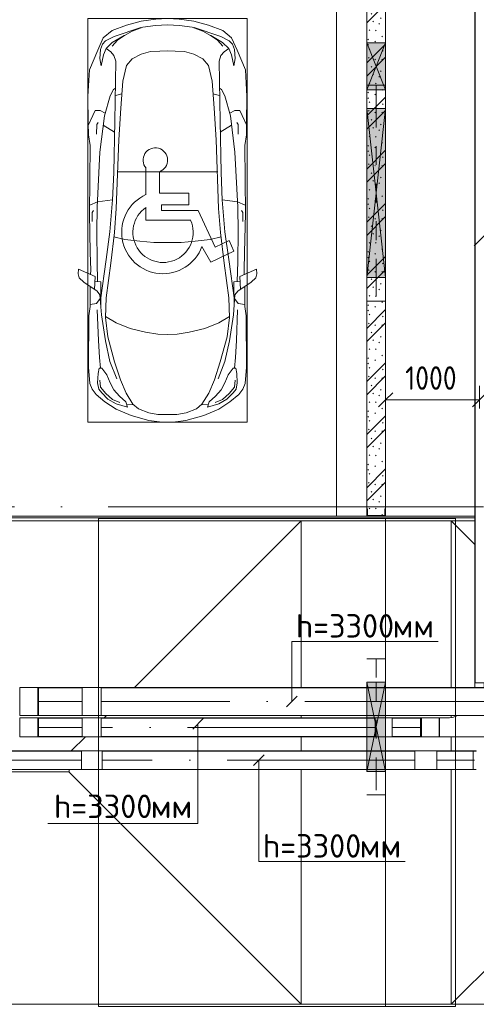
# Model space of a CAD drawing. Header units: millimetres. Extents: x -32229 to 192519, y -13689 to 125138.
# Tile 163 of 256: x 31435 to 36301, y 70150 to 80637. Entities that reach past the tile are written whole.
import ezdxf

# ---------------------------------------------------------------- set-up
doc = ezdxf.new("R2010")
doc.units = ezdxf.units.MM
for name, pattern in [('3_ Штрих_ 1 х 1 мм', [400, 200, -200]), ('ADSK_Линия сетки', [5000, 4000, -500, 0, -500]), ('ADSK_Осевая', [2800, 2000, -400, 0, -400])]:
    doc.linetypes.add(name, pattern=pattern)
for name, color, linetype, lineweight in [('A-____-____-DIMS', 7, 'Continuous', 9), ('A-____-____-DIMS-200', 7, 'Continuous', 9), ('A-DETL-GENF-OTLN', 7, 'Continuous', 18), ('A-DOOR-____-OTLN', 7, 'Continuous', 18), ('A-FLOR-____-OTLN', 7, 'Continuous', 18), ('A-GENM-____-OTLN', 7, 'Continuous', 18), ('A-GLAZ-____-MCUT', 7, 'Continuous', 9), ('A-GLAZ-____-OTLN', 7, 'Continuous', 18), ('A-WALL-____-PATT', 7, 'Continuous', 40), ('C-PRKG-____-OTLN', 7, 'Continuous', 18), ('E-CABL-TRAY-CNTR', 7, 'ADSK_Осевая', 18), ('E-CABL-TRAY-OTLN', 7, 'Continuous', 18), ('G-____-____-TEXT', 7, 'Continuous', 9), ('I-WALL-____-MCUT', 7, 'Continuous', 40), ('S-BEAM-____-OTLN', 7, 'Continuous', 18), ('S-COLS-____-MCUT', 7, 'Continuous', 40), ('S-COLS-____-OTLN', 7, 'Continuous', 18), ('S-GRID-____-OTLN', 7, 'Continuous', 9)]:
    doc.layers.add(name, color=color, linetype=linetype, lineweight=lineweight)
doc.layers.add('A-DETL-____-OTLN', color=7, linetype='Continuous', lineweight=9, true_color=0x00a600)
doc.styles.add('GOST Common_4', font='GOST_Common.ttf', dxfattribs={"width": 0.9, "height": 250})
doc.styles.add('ISOCPEUR', font='isocpeur.ttf', dxfattribs={"height": 250})
doc.dimstyles.new('ГОСТ_2_5_мм2', dxfattribs={"dimscale": 304.8, "dimtxt": 251.428749, "dimasz": 0.492126, "dimexe": 0.492126, "dimexo": 0.656168, "dimgap": 0.098425, "dimtad": 1, "dimdec": 0, "dimdsep": 46, "dimtxsty": 'GOST Common_4', "dimblk1": 'OBLIQUE', "dimblk2": 'OBLIQUE', "dimsah": 1, "dimcen": 0.09, "dimazin": 2, "dimtfac": 1, "dimtdec": 4, "dimtix": 1, "dimtmove": 0, "dimatfit": 3, "dimfxl": 1, "dimtvp": 1, "dimtolj": 1, "dimtzin": 0, "dimarcsym": 2})

# ---------------------------------------------------------------- blocks, each defined once
blk = doc.blocks.new('АР_Машиноместо - 6000x3600_С_МГН-V129--01 ЭЛ')
at = {"layer": 'A-DETL-GENF-OTLN', "color": 253, "lineweight": 13, "true_color": 0xaaaaaa}
for p, q in [((970, 5272), (813, 5229)), ((1126, 5294), (970, 5272)), ((1250, 5300), (1126, 5294)), ((1250, 5300), (1374, 5294)), ((1374, 5294), (1530, 5272)), ((1530, 5272), (1687, 5229)), ((659, 5170), (566, 5095)), ((813, 5229), (659, 5170)), ((681, 5106), (967, 5204)), ((874, 5165), (791, 5120)), ((988, 5207), (874, 5165)), ((1122, 5226), (988, 5207)), ((1250, 5232), (1122, 5226)), ((1250, 5232), (1378, 5226)), ((1378, 5226), (1512, 5207)), ((1512, 5207), (1626, 5165)), ((1819, 5106), (1533, 5204)), ((1626, 5165), (1709, 5120)), ((1687, 5229), (1841, 5170)), ((1841, 5170), (1934, 5095)), ((566, 5095), (507, 4963)), ((558, 5026), (591, 5060)), ((591, 5060), (681, 5106)), ((662, 5043), (595, 4979)), ((717, 5069), (660, 5005)), ((788, 5118), (662, 5043)), ((791, 5120), (717, 5069)), ((1709, 5120), (1783, 5069)), ((1712, 5118), (1838, 5043)), ((1783, 5069), (1840, 5005)), ((1909, 5060), (1819, 5106)), ((1838, 5043), (1905, 4979)), ((1942, 5026), (1909, 5060)), ((1934, 5095), (1993, 4963)), ((507, 4963), (420, 4754)), ((528, 4875), (536, 4971)), ((536, 4971), (558, 5026)), ((595, 4979), (569, 4913)), ((645, 4945), (597, 4981)), ((680, 4906), (645, 4945)), ((970, 4919), (1070, 4947)), ((1070, 4947), (1167, 4953)), ((1167, 4953), (1250, 4954)), ((1333, 4953), (1250, 4954)), ((1430, 4947), (1333, 4953)), ((1530, 4919), (1430, 4947)), ((1820, 4906), (1855, 4945)), ((1855, 4945), (1903, 4981)), ((1905, 4979), (1931, 4913)), ((1964, 4971), (1942, 5026)), ((1972, 4875), (1964, 4971)), ((1993, 4963), (2080, 4754)), ((544, 4795), (528, 4875)), ((569, 4913), (544, 4795)), ((700, 4845), (680, 4906)), ((689, 4206), (700, 4845)), ((812, 4799), (873, 4870)), ((873, 4870), (970, 4919)), ((1627, 4870), (1530, 4919)), ((1688, 4799), (1627, 4870)), ((1800, 4845), (1820, 4906)), ((1811, 4206), (1800, 4845)), ((1931, 4913), (1956, 4795)), ((1956, 4795), (1972, 4875)), ((420, 4754), (403, 4468)), ((774, 4633), (812, 4799)), ((1726, 4633), (1688, 4799)), ((2080, 4754), (2097, 4468)), ((752, 4346), (774, 4633)), ((1748, 4346), (1726, 4633)), ((639, 4475), (675, 4545)), ((675, 4545), (695, 4558)), ((1825, 4545), (1805, 4558)), ((1861, 4475), (1825, 4545)), ((403, 4468), (406, 4188)), ((579, 4263), (639, 4475)), ((1921, 4263), (1861, 4475)), ((2097, 4468), (2094, 4188)), ((453, 4266), (478, 4319)), ((478, 4319), (533, 4318)), ((533, 4318), (586, 4290)), ((731, 4008), (752, 4346)), ((1769, 4008), (1748, 4346)), ((1967, 4318), (1914, 4290)), ((2022, 4319), (1967, 4318)), ((2047, 4266), (2022, 4319)), ((408, 4167), (453, 4266)), ((531, 3875), (579, 4263)), ((679, 3659), (689, 4206)), ((1821, 3659), (1811, 4206)), ((1969, 3875), (1921, 4263)), ((2092, 4167), (2047, 4266)), ((406, 4188), (409, 4060)), ((495, 4066), (497, 4172)), ((497, 4172), (510, 4191)), ((687, 4089), (566, 4164)), ((1813, 4089), (1934, 4164)), ((2003, 4172), (1990, 4191)), ((2005, 4066), (2003, 4172)), ((2094, 4188), (2091, 4060)), ((409, 4060), (426, 3947)), ((705, 3275), (731, 4008)), ((1795, 3275), (1769, 4008)), ((2091, 4060), (2074, 3947)), ((426, 3947), (418, 3223)), ((2074, 3947), (2082, 3223)), ((501, 3290), (531, 3875)), ((1999, 3290), (1969, 3875)), ((1021, 3423), (1021, 3706)), ((666, 3365), (679, 3659)), ((1164, 3668), (1164, 3439)), ((1834, 3365), (1821, 3659)), ((666, 3367), (505, 3347)), ((637, 3026), (666, 3367)), ((1164, 3439), (1477, 3439)), ((1477, 3439), (1477, 3315)), ((1834, 3367), (1995, 3347)), ((1863, 3026), (1834, 3367)), ((505, 3347), (421, 3313)), ((448, 3234), (460, 3256)), ((496, 3032), (501, 3290)), ((684, 3022), (705, 3275)), ((1021, 3150), (1021, 3287)), ((1188, 3315), (1188, 3254)), ((1477, 3315), (1188, 3315)), ((1188, 3254), (1576, 3254)), ((1576, 3254), (1757, 2864)), ((1816, 3022), (1795, 3275)), ((1995, 3347), (2079, 3313)), ((2004, 3032), (1999, 3290)), ((2052, 3234), (2040, 3256)), ((418, 3223), (428, 2808)), ((448, 3139), (448, 3234)), ((1498, 3150), (1021, 3150)), ((2052, 3139), (2052, 3234)), ((2082, 3223), (2072, 2808)), ((500, 2710), (496, 3032)), ((637, 3026), (597, 2731)), ((645, 2692), (684, 3022)), ((1855, 2692), (1816, 3022)), ((1863, 3026), (1903, 2731)), ((2000, 2710), (2004, 3032)), ((1712, 2706), (1617, 2871)), ((1757, 2864), (1907, 2934)), ((1907, 2934), (1959, 2822)), ((428, 2808), (432, 2620)), ((597, 2731), (535, 2298)), ((1959, 2822), (1712, 2706)), ((1903, 2731), (1965, 2298)), ((2072, 2808), (2068, 2620)), ((297, 2580), (301, 2631)), ((301, 2631), (480, 2553)), ((506, 2496), (500, 2710)), ((596, 2325), (645, 2692)), ((1904, 2325), (1855, 2692)), ((1994, 2496), (2000, 2710)), ((2199, 2631), (2020, 2553)), ((2203, 2580), (2199, 2631)), ((309, 2536), (297, 2580)), ((358, 2490), (309, 2536)), ((432, 2620), (431, 2574)), ((480, 2553), (471, 2414)), ((2020, 2553), (2029, 2414)), ((2068, 2620), (2069, 2574)), ((2142, 2490), (2191, 2536)), ((2191, 2536), (2203, 2580)), ((501, 2394), (358, 2490)), ((427, 2231), (427, 2443)), ((541, 2494), (476, 2498)), ((541, 2494), (540, 2233)), ((1959, 2494), (2024, 2498)), ((1959, 2494), (1960, 2233)), ((1999, 2394), (2142, 2490)), ((2073, 2231), (2073, 2443)), ((534, 2317), (495, 2265)), ((531, 2358), (501, 2394)), ((547, 2143), (531, 2358)), ((589, 2116), (596, 2325)), ((1911, 2116), (1904, 2325)), ((1953, 2143), (1969, 2358)), ((1966, 2317), (2005, 2265)), ((1969, 2358), (1999, 2394)), ((411, 2134), (427, 2231)), ((495, 2265), (427, 2253)), ((2005, 2265), (2073, 2253)), ((2089, 2134), (2073, 2231)), ((409, 1587), (411, 2134)), ((615, 1910), (589, 2116)), ((590, 2124), (704, 2057)), ((1910, 2124), (1796, 2057)), ((1885, 1910), (1911, 2116)), ((2091, 1587), (2089, 2134)), ((704, 2057), (853, 1999)), ((853, 1999), (1017, 1960)), ((1647, 1999), (1483, 1960)), ((1796, 2057), (1647, 1999)), ((687, 1641), (615, 1910)), ((1017, 1960), (1147, 1939)), ((1147, 1939), (1250, 1934)), ((1353, 1939), (1250, 1934)), ((1483, 1960), (1353, 1939)), ((1813, 1641), (1885, 1910)), ((421, 1411), (409, 1587)), ((510, 1519), (522, 1574)), ((522, 1574), (549, 1576)), ((549, 1576), (603, 1505)), ((749, 1450), (687, 1641)), ((1751, 1450), (1813, 1641)), ((1951, 1576), (1897, 1505)), ((1978, 1574), (1951, 1576)), ((1990, 1519), (1978, 1574)), ((2079, 1411), (2091, 1587)), ((506, 1420), (510, 1519)), ((603, 1505), (639, 1420)), ((1897, 1505), (1861, 1420)), ((1994, 1420), (1990, 1519)), ((446, 1353), (421, 1411)), ((519, 1352), (506, 1420)), ((639, 1420), (677, 1344)), ((809, 1309), (749, 1450)), ((1691, 1309), (1751, 1450)), ((1861, 1420), (1823, 1344)), ((1981, 1352), (1994, 1420)), ((2054, 1353), (2079, 1411)), ((489, 1296), (446, 1353)), ((584, 1215), (489, 1296)), ((550, 1312), (519, 1352)), ((616, 1246), (550, 1312)), ((677, 1344), (738, 1278)), ((738, 1278), (805, 1216)), ((882, 1192), (809, 1309)), ((1618, 1192), (1691, 1309)), ((1762, 1278), (1695, 1216)), ((1823, 1344), (1762, 1278)), ((1884, 1246), (1950, 1312)), ((1916, 1215), (2011, 1296)), ((1950, 1312), (1981, 1352)), ((2011, 1296), (2054, 1353)), ((702, 1140), (584, 1215)), ((704, 1196), (616, 1246)), ((825, 1161), (704, 1196)), ((805, 1216), (825, 1161)), ((888, 1186), (815, 1187)), ((941, 1142), (882, 1192)), ((1559, 1142), (1618, 1192)), ((1612, 1186), (1685, 1187)), ((1695, 1216), (1675, 1161)), ((1675, 1161), (1796, 1196)), ((1796, 1196), (1884, 1246)), ((1798, 1140), (1916, 1215)), ((862, 1072), (702, 1140)), ((1053, 1018), (862, 1072)), ((1051, 1099), (941, 1142)), ((1149, 1083), (1051, 1099)), ((1250, 1082), (1149, 1083)), ((1250, 1082), (1351, 1083)), ((1351, 1083), (1449, 1099)), ((1447, 1018), (1638, 1072)), ((1449, 1099), (1559, 1142)), ((1638, 1072), (1798, 1140)), ((1165, 1003), (1053, 1018)), ((1250, 1000), (1165, 1003)), ((1250, 1000), (1335, 1003)), ((1335, 1003), (1447, 1018))]:
    blk.add_line(p, q, dxfattribs=at)
at = {"layer": 'A-DETL-GENF-OTLN', "color": 254, "lineweight": 13, "true_color": 0xd4d4d4}
for p, q in [((695, 4480), (765, 4497)), ((1805, 4480), (1735, 4497)), ((715, 3668), (1250, 3667)), ((1785, 3668), (1250, 3667)), ((678, 2973), (795, 2946)), ((795, 2946), (956, 2927)), ((1705, 2946), (1544, 2927)), ((1822, 2973), (1705, 2946)), ((956, 2927), (1105, 2914)), ((1105, 2914), (1250, 2913)), ((1395, 2914), (1250, 2913)), ((1544, 2927), (1395, 2914)), ((514, 1869), (502, 2196)), ((590, 1868), (547, 2143)), ((1910, 1868), (1953, 2143)), ((1986, 1869), (1998, 2196)), ((525, 1689), (514, 1869)), ((637, 1646), (590, 1868)), ((1863, 1646), (1910, 1868)), ((1975, 1689), (1986, 1869)), ((537, 1576), (525, 1689)), ((1963, 1576), (1975, 1689)), ((710, 1463), (637, 1646)), ((1790, 1463), (1863, 1646)), ((535, 1374), (528, 1449)), ((592, 1305), (535, 1374)), ((1908, 1305), (1965, 1374)), ((1965, 1374), (1972, 1449)), ((665, 1240), (592, 1305)), ((1835, 1240), (1908, 1305)), ((743, 1208), (665, 1240)), ((1757, 1208), (1835, 1240))]:
    blk.add_line(p, q, dxfattribs=at)
at = {"layer": 'A-DETL-GENF-OTLN', "color": 253, "lineweight": 13, "true_color": 0xaaaaaa}
for centre, radius, start, end in [((1121, 3791), 131, 289.3632, 220.6368), ((1203, 3022), 441, 114.366, 339.9602), ((1203, 3022), 321, 124.4379, 23.5621)]:
    blk.add_arc(centre, radius, start, end, dxfattribs=at)
at = {"layer": 'C-PRKG-____-OTLN', "color": 253, "lineweight": 13, "true_color": 0xaaaaaa}
for p, q in [((2625, 6000), (-550, 6000)), ((-550, 2400), (-550, 6000)), ((3050, 0), (3050, 6000)), ((400, 5300), (2100, 5300)), ((400, 1000), (400, 5300)), ((2100, 1000), (2100, 5300)), ((400, 1000), (2100, 1000)), ((3050, 0), (-550, 0))]:
    blk.add_line(p, q, dxfattribs=at)
blk = doc.blocks.new('АР_Отверстие прямоугольное - ВК-6718444--01 ЭЛ')
at = {"layer": 'A-GLAZ-____-OTLN', "lineweight": 13, "true_color": 0xf0f0f0}
blk.add_hatch(color=7, dxfattribs=at).paths.add_polyline_path([(1025, 100), (-775, 100), (-775, -100), (1025, -100)])
at = {"layer": 'A-GLAZ-____-MCUT', "color": 253, "lineweight": 13, "true_color": 0xaaaaaa}
for p, q in [((-775, 100), (-775, -100)), ((1025, 100), (1025, -100))]:
    blk.add_line(p, q, dxfattribs=at)
at = {"layer": 'A-GLAZ-____-OTLN', "color": 253, "lineweight": 5, "true_color": 0xaaaaaa}
for p, q in [((1025, 100), (-775, -100)), ((-775, 100), (1025, -100))]:
    blk.add_line(p, q, dxfattribs=at)
at = {"layer": 'A-GLAZ-____-OTLN', "color": 253, "lineweight": 13, "true_color": 0xaaaaaa}
for p, q in [((1025, 100), (-775, 100)), ((-775, 100), (-775, -100)), ((1025, -100), (1025, 100)), ((-775, -100), (1025, -100))]:
    blk.add_line(p, q, dxfattribs=at)
blk = doc.blocks.new('АР_Отверстие прямоугольное - СС-3432227--01 ЭЛ')
at = {"layer": 'A-GLAZ-____-OTLN', "lineweight": 13, "true_color": 0xf0f0f0}
blk.add_hatch(color=7, dxfattribs=at).paths.add_polyline_path([(375, -100), (375, 100), (-125, 100), (-125, -100)])
at = {"layer": 'A-GLAZ-____-MCUT', "color": 253, "lineweight": 13, "true_color": 0xaaaaaa}
for p, q in [((-125, 100), (-125, -100)), ((375, 100), (375, -100))]:
    blk.add_line(p, q, dxfattribs=at)
at = {"layer": 'A-GLAZ-____-OTLN', "color": 253, "lineweight": 5, "true_color": 0xaaaaaa}
for p, q in [((375, 100), (-125, -100)), ((-125, 100), (375, -100))]:
    blk.add_line(p, q, dxfattribs=at)
at = {"layer": 'A-GLAZ-____-OTLN', "color": 253, "lineweight": 13, "true_color": 0xaaaaaa}
for p, q in [((375, 100), (-125, 100)), ((-125, 100), (-125, -100)), ((375, -100), (375, 100)), ((-125, -100), (375, -100))]:
    blk.add_line(p, q, dxfattribs=at)
blk = doc.blocks.new('АР-Заполнение деф_ шва - Д_ш_-4327371--01 ЭЛ')
at = {"layer": 'A-GENM-____-OTLN', "color": 253, "lineweight": 13, "true_color": 0xaaaaaa}
for p, q in [((0, 25), (950, 25)), ((1050, 25), (1825, 25)), ((0, -25), (950, -25)), ((1050, -25), (1825, -25))]:
    blk.add_line(p, q, dxfattribs=at)
blk = doc.blocks.new('АР-Заполнение деф_ шва - Д_ш_-4327376--01 ЭЛ')
at = {"layer": 'A-GENM-____-OTLN', "color": 253, "lineweight": 13, "true_color": 0xaaaaaa}
for p, q in [((0, 25), (3924, 25)), ((0, -25), (3925, -25))]:
    blk.add_line(p, q, dxfattribs=at)
blk = doc.blocks.new('АР_Перемычка - 200_Уx2_75x5__250-250-7320038--01 ЭЛ')
at = {"layer": 'S-BEAM-____-OTLN', "color": 9, "linetype": '3_ Штрих_ 1 х 1 мм', "lineweight": 15, "true_color": 0xc4c4c4}
for p, q in [((-1150, 100), (-1150, -100)), ((1150, 100), (1150, -100)), ((-1150, 0), (-1100, 0)), ((-1100, 0), (-900, 0)), ((-900, 0), (900, 0)), ((900, 0), (1150, 0))]:
    blk.add_line(p, q, dxfattribs=at)
blk = doc.blocks.new('АР-Ворота сборка - Ворота секционные_5200х2600 _h_-7307873--01 ЭЛ')
at = {"layer": 'A-DOOR-____-OTLN', "color": 253, "lineweight": 5, "true_color": 0xaaaaaa}
for p, q in [((2725, 2959), (-2475, 2959)), ((-2475, 2959), (-2475, -843)), ((2725, -843), (2725, 2959)), ((-2475, -100), (2725, -100)), ((-2475, -843), (2725, -843))]:
    blk.add_line(p, q, dxfattribs=at)
blk = doc.blocks.new('АР_Отверстие прямоугольное - ЭОМ-6354364--01 ЭЛ')
at = {"layer": 'A-GLAZ-____-OTLN', "lineweight": 13, "true_color": 0xf0f0f0}
blk.add_hatch(color=7, dxfattribs=at).paths.add_polyline_path([(600, -100), (600, 100), (-350, 100), (-350, -100), (-305, -100)])
at = {"layer": 'A-GLAZ-____-MCUT', "color": 253, "lineweight": 13, "true_color": 0xaaaaaa}
for p, q in [((-350, 100), (-350, -100)), ((600, 100), (600, -100))]:
    blk.add_line(p, q, dxfattribs=at)
at = {"layer": 'A-GLAZ-____-OTLN', "color": 253, "lineweight": 5, "true_color": 0xaaaaaa}
for p, q in [((600, 100), (-350, -100)), ((-350, 100), (600, -100))]:
    blk.add_line(p, q, dxfattribs=at)
at = {"layer": 'A-GLAZ-____-OTLN', "color": 253, "lineweight": 13, "true_color": 0xaaaaaa}
for p, q in [((600, 100), (-350, 100)), ((-350, 100), (-350, -100)), ((600, -100), (600, 100)), ((-350, -100), (600, -100))]:
    blk.add_line(p, q, dxfattribs=at)
blk = doc.blocks.new('АР_Перемычка - 200_Уx2_75x5__250-250-7319183--01 ЭЛ')
at = {"layer": 'S-BEAM-____-OTLN', "color": 9, "linetype": '3_ Штрих_ 1 х 1 мм', "lineweight": 15, "true_color": 0xc4c4c4}
for p, q in [((-725, 100), (-725, -100)), ((725, 100), (725, -100)), ((-725, 0), (-475, 0)), ((-475, 0), (475, 0)), ((475, 0), (725, 0))]:
    blk.add_line(p, q, dxfattribs=at)
blk = doc.blocks.new('АР_Фахверк_ _Швеллер полки параллельные_ - 20П-6908877--01 ЭЛ')
at = {"layer": 'S-COLS-____-OTLN', "lineweight": 15, "true_color": 0xaaaaaa}
blk.add_hatch(color=253, dxfattribs=at).paths.add_polyline_path([(-23, 100), (-23, -100), (53, -100), (53, -91), (-17.8, -91), (-17.8, 91), (53, 91), (53, 100)])
at = {"layer": 'S-COLS-____-MCUT', "color": 253, "lineweight": 15, "true_color": 0xaaaaaa}
for p, q in [((53, 100), (-23, 100)), ((-23, 100), (-23, -100)), ((-17.8, -91), (-17.8, 91)), ((-17.8, 91), (53, 91)), ((53, 91), (53, 100)), ((-23, -100), (53, -100)), ((53, -91), (-17.8, -91)), ((53, -100), (53, -91))]:
    blk.add_line(p, q, dxfattribs=at)
blk = doc.blocks.new('Наметкина 10_РД_АР_П_отсоединено_rvt-1--01 ЭЛ')
at = {"layer": 'A-WALL-____-PATT', "lineweight": 5, "true_color": 0xaaaaaa}
h = blk.add_hatch(dxfattribs=at)
h.set_pattern_fill('FP_6', color=253, style=0, pattern_type=2)
h.set_pattern_definition([(135, (300.56, 377.28), (-565.6854, 6e-14), [10, -790]), (135, (349.8, 474.73), (-565.6854, 6e-14), [10, -790]), (135, (423.93, 473.06), (-565.6854, 6e-14), [10, -790]), (135, (229.92, 447.9), (-565.6854, 6e-14), [10, -790]), (135, (155.08, 447.9), (-565.6854, 6e-14), [10, -790]), (135, (114.9, 369.03), (-565.6854, 6e-14), [10, -790]), (135, (132.43, 285.8), (-565.6854, 6e-14), [10, -790]), (135, (214.66, 322), (-565.6854, 6e-14), [10, -790]), (135, (198.16, 261.88), (-565.6854, 6e-14), [10, -790]), (135, (45.2, 272.9), (-565.6854, 6e-14), [10, -790]), (135, (42.32, 336.16), (-565.6854, 6e-14), [10, -790]), (135, (92.26, 192.24), (-565.6854, 6e-14), [10, -790]), (135, (7.07, 149.2), (-565.6854, 6e-14), [10, -790]), (135, (80.6, 95.1), (-565.6854, 6e-14), [10, -790]), (135, (79.53, 36.94), (-565.6854, 6e-14), [10, -790]), (135, (153.87, 74.56), (-565.6854, 6e-14), [10, -790]), (135, (228.35, 124.8), (-565.6854, 6e-14), [10, -790]), (135, (279.75, 180.4), (-565.6854, 6e-14), [10, -790]), (135, (282.9, 31.63), (-565.6854, 6e-14), [10, -790]), (135, (377.38, 53.45), (-565.6854, 6e-14), [10, -790]), (135, (352.28, 102.7), (-565.6854, 6e-14), [10, -790]), (135, (354.05, 0), (-565.6854, 6e-14), [10, -790]), (135, (553.23, 16.45), (-565.6854, 6e-14), [10, -790]), (135, (542.38, 63.45), (-565.6854, 6e-14), [10, -790]), (135, (536.58, 239.3), (-565.6854, 6e-14), [10, -790]), (135, (475.85, 203.9), (-565.6854, 6e-14), [10, -790]), (135, (475.85, 316.54), (-565.6854, 6e-14), [10, -790]), (135, (520.8, 408.7), (-565.6854, 6e-14), [10, -790]), (135, (551.1, 470.8), (-565.6854, 6e-14), [10, -790]), (135, (235.25, 537.93), (-565.6854, 6e-14), [10, -790]), (135, (407.25, 547.65), (-565.6854, 6e-14), [10, -790]), (135, (94.5, 558.6), (-565.6854, 6e-14), [10, -790]), (135, (46.4, 532.3), (-565.6854, 6e-14), [10, -790]), (135, (85.56, 465.04), (-565.6854, 6e-14), [10, -790]), (135, (355.53, 181.14), (-565.6854, 6e-14), [10, -790]), (135, (362.23, 243.6), (-565.6854, 6e-14), [10, -790]), (135, (413.45, 344.1), (-565.6854, 6e-14), [10, -790]), (135, (286.3, 273.25), (-565.6854, 6e-14), [10, -790]), (135, (423.02, 263.72), (-565.6854, 6e-14), [10, -790]), (135, (162.94, 190.2), (-565.6854, 6e-14), [10, -790]), (135, (470.25, 120.93), (-565.6854, 6e-14), [10, -790]), (135, (484.48, 9.78), (-565.6854, 6e-14), [10, -790]), (45, (0, 212.13), (-565.6854, 0), []), (45, (212.13, 0), (-565.6854, 0), []), (45, (353.55, 0), (-565.6854, 0), []), (45, (0, 353.55), (-565.6854, 0), [])])
h.paths.add_polyline_path([(35334, 75350), (35335, 75350), (35335, 81350), (35135, 81350), (35135, 75426), (35143, 75426), (35143, 75355), (35325, 75355), (35325, 75426), (35334, 75426), (35334, 75355)])
at = {"layer": 'A-FLOR-____-OTLN', "color": 253, "lineweight": 13, "true_color": 0xaaaaaa}
for p, q in [((36285, 75330), (26210, 75330)), ((26210, 75300), (34435, 75300)), ((35134, 75350), (31210, 75350)), ((32660, 73525), (34435, 75300)), ((34435, 75300), (34435, 73525)), ((36035, 75300), (34435, 75300)), ((34435, 75300), (34435, 73525)), ((36285, 75350), (35335, 75350)), ((36035, 73525), (36035, 75300)), ((36285, 75049), (36035, 75300)), ((36035, 75300), (36285, 75300)), ((36035, 73525), (36035, 75300)), ((32335, 73200), (32360, 73225)), ((34435, 73225), (34435, 73200)), ((34435, 73225), (34435, 73200)), ((36035, 73205), (36035, 73225)), ((36035, 73205), (36035, 73225)), ((31985, 72850), (32135, 73000)), ((34435, 73000), (34435, 72850)), ((34435, 73000), (34435, 72850)), ((36035, 72850), (36035, 73000)), ((36035, 72850), (36035, 73000)), ((12450, 72625), (31960, 72625)), ((34435, 70150), (31960, 72625)), ((31960, 72625), (31961, 72625)), ((31961, 72625), (31961, 72650)), ((34435, 72650), (34435, 70150)), ((34435, 72650), (34435, 70150)), ((36035, 70150), (36035, 72650)), ((36035, 70150), (36035, 72650)), ((36035, 70150), (38507, 72625)), ((34435, 70150), (9975, 70150)), ((34435, 70150), (36035, 70150)), ((39586, 70150), (36035, 70150))]:
    blk.add_line(p, q, dxfattribs=at)
at = {"layer": 'I-WALL-____-MCUT', "color": 253, "lineweight": 13, "true_color": 0xaaaaaa}
for p, q in [((35135, 81350), (35135, 80390)), ((35335, 80390), (35335, 81350)), ((35135, 80390), (35135, 79890)), ((35335, 79890), (35335, 80390)), ((35135, 79890), (35135, 79690)), ((35335, 79690), (35335, 79890)), ((35135, 79690), (35135, 77890)), ((35335, 77890), (35335, 79690)), ((35135, 77890), (35135, 75426)), ((35335, 75350), (35335, 77890))]:
    blk.add_line(p, q, dxfattribs=at)
at = {"layer": 'A-DOOR-____-OTLN', "color": 253, "lineweight": 13, "true_color": 0xaaaaaa, "rotation": 89.99999999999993}
blk.add_blockref('АР-Ворота сборка - Ворота секционные_5200х2600 _h_-7307873--01 ЭЛ', (35235, 72600), dxfattribs=at)
at = {"layer": 'A-GENM-____-OTLN', "color": 253, "lineweight": 13, "true_color": 0xaaaaaa}
for name, p in [('АР-Заполнение деф_ шва - Д_ш_-4327376--01 ЭЛ', (31210, 75325)), ('АР-Заполнение деф_ шва - Д_ш_-4327371--01 ЭЛ', (35335, 75325))]:
    blk.add_blockref(name, p, dxfattribs=at)
at = {"layer": 'A-GLAZ-____-OTLN', "color": 253, "lineweight": 13, "true_color": 0xaaaaaa, "rotation": 269.9999999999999}
for name, p in [('АР_Отверстие прямоугольное - СС-3432227--01 ЭЛ', (35235, 80265)), ('АР_Отверстие прямоугольное - ВК-6718444--01 ЭЛ', (35235, 78915)), ('АР_Отверстие прямоугольное - ЭОМ-6354364--01 ЭЛ', (35235, 73230))]:
    blk.add_blockref(name, p, dxfattribs=at)
at = {"layer": 'C-PRKG-____-OTLN', "color": 253, "lineweight": 13, "true_color": 0xaaaaaa}
blk.add_blockref('АР_Машиноместо - 6000x3600_С_МГН-V129--01 ЭЛ', (31760, 75350), dxfattribs=at)
at = {"layer": 'S-BEAM-____-OTLN', "color": 253, "lineweight": 13, "true_color": 0xaaaaaa, "rotation": 269.9999999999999}
for name, p in [('АР_Перемычка - 200_Уx2_75x5__250-250-7320038--01 ЭЛ', (35235, 78790)), ('АР_Перемычка - 200_Уx2_75x5__250-250-7319183--01 ЭЛ', (35235, 73105))]:
    blk.add_blockref(name, p, dxfattribs=at)
at = {"layer": 'S-COLS-____-OTLN', "color": 253, "lineweight": 13, "true_color": 0xaaaaaa, "rotation": 90.00000000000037}
blk.add_blockref('АР_Фахверк_ _Швеллер полки параллельные_ - 20П-6908877--01 ЭЛ', (35234, 75373), dxfattribs=at)
blk = doc.blocks.new('M_Вертикальный наружный изгиб-колено для канального - Стандартное-2600153--01 ЭЛ')
at = {"layer": 'E-CABL-TRAY-OTLN', "color": 150, "true_color": 0x0080ff}
for p, q in [((35647, 72650), (35647, 72850)), ((35647, 72850), (35722, 72850)), ((35722, 72850), (35828, 72850)), ((35828, 72850), (35881, 72850)), ((35881, 72850), (35881, 72650)), ((35722, 72650), (35647, 72650)), ((35828, 72650), (35722, 72650)), ((35828, 72650), (35881, 72650))]:
    blk.add_line(p, q, dxfattribs=at)
blk = doc.blocks.new('M_Вертикальный наружный изгиб-колено для канального - Стандартное-2607382--01 ЭЛ')
at = {"layer": 'E-CABL-TRAY-OTLN', "color": 150, "true_color": 0x0080ff}
for p, q in [((32094, 72650), (32094, 72850)), ((32094, 72850), (32158, 72850)), ((32158, 72850), (32238, 72850)), ((32238, 72850), (32313, 72850)), ((32313, 72850), (32313, 72650)), ((32158, 72650), (32094, 72650)), ((32238, 72650), (32158, 72650)), ((32238, 72650), (32313, 72650))]:
    blk.add_line(p, q, dxfattribs=at)
blk = doc.blocks.new('M_Горизонтальный тройник для канального - Радиус 300 мм-V280--01 ЭЛ')
at = {"layer": 'E-CABL-TRAY-OTLN', "color": 94, "true_color": 0x009f00}
for p, q in [((425, 100), (-425, 100)), ((-425, 100), (-425, -100)), ((425, -100), (425, 100)), ((-425, -100), (-350, -100)), ((350, -100), (425, -100)), ((-50, -425), (-50, -475)), ((-50, -475), (50, -475)), ((50, -475), (50, -425))]:
    blk.add_line(p, q, dxfattribs=at)
for centre, start, end in [((-350, -400), 66.6755, 90), ((350, -400), 90, 113.3245)]:
    blk.add_arc(centre, 300, start, end, dxfattribs=at)
blk = doc.blocks.new('M_Вертикальный наружный изгиб-колено для канального - Стандартное-2454847--01 ЭЛ')
at = {"layer": 'E-CABL-TRAY-OTLN', "color": 1, "true_color": 0xff0000}
for p, q in [((36473, 73225), (36473, 73525)), ((36473, 73525), (36548, 73525)), ((36548, 73525), (36600, 73525)), ((36600, 73525), (36674, 73525)), ((36674, 73525), (36674, 73225)), ((36548, 73225), (36473, 73225)), ((36600, 73225), (36548, 73225)), ((36600, 73225), (36674, 73225))]:
    blk.add_line(p, q, dxfattribs=at)
blk = doc.blocks.new('M_Вертикальный внутренний изгиб-колено для канального - Стандартное-V311--01 ЭЛ')
at = {"layer": 'E-CABL-TRAY-OTLN', "color": 1, "true_color": 0xff0000}
for p, q in [((31435, 73225), (31435, 73525)), ((31435, 73525), (31510, 73525)), ((31510, 73525), (31554, 73525)), ((31629, 73525), (31554, 73525)), ((31629, 73525), (31629, 73225)), ((31510, 73225), (31435, 73225)), ((31554, 73225), (31510, 73225)), ((31554, 73225), (31629, 73225))]:
    blk.add_line(p, q, dxfattribs=at)
blk = doc.blocks.new('M_Вертикальный наружный изгиб-колено для канального - Стандартное-2609764--01 ЭЛ')
at = {"layer": 'E-CABL-TRAY-OTLN', "color": 94, "true_color": 0x009f00}
for p, q in [((32101, 73000), (32101, 73200)), ((32175, 73200), (32101, 73200)), ((32175, 73200), (32227, 73200)), ((32227, 73200), (32302, 73200)), ((32302, 73200), (32302, 73000)), ((32175, 73000), (32101, 73000)), ((32227, 73000), (32175, 73000)), ((32302, 73000), (32227, 73000))]:
    blk.add_line(p, q, dxfattribs=at)
blk = doc.blocks.new('M_Вертикальный внутренний изгиб-колено для канального - Стандартное-2609765--01 ЭЛ')
at = {"layer": 'E-CABL-TRAY-OTLN', "color": 94, "true_color": 0x009f00}
for p, q in [((31435, 73000), (31435, 73200)), ((31435, 73200), (31510, 73200)), ((31510, 73200), (31554, 73200)), ((31629, 73200), (31554, 73200)), ((31629, 73200), (31629, 73000)), ((31510, 73000), (31435, 73000)), ((31554, 73000), (31510, 73000)), ((31554, 73000), (31629, 73000))]:
    blk.add_line(p, q, dxfattribs=at)
blk = doc.blocks.new('M_Вертикальный наружный изгиб-колено для канального - Стандартное-2608062--01 ЭЛ')
at = {"layer": 'E-CABL-TRAY-OTLN', "color": 94, "true_color": 0x009f00}
for p, q in [((35225, 73000), (35225, 73200)), ((35300, 73200), (35225, 73200)), ((35300, 73200), (35330, 73200)), ((35330, 73200), (35335, 73200)), ((35335, 73200), (35403, 73200)), ((35403, 73200), (35403, 73000)), ((35300, 73000), (35225, 73000)), ((35330, 73000), (35300, 73000)), ((35335, 73000), (35330, 73000)), ((35403, 73000), (35335, 73000))]:
    blk.add_line(p, q, dxfattribs=at)
blk = doc.blocks.new('M_Вертикальный внутренний изгиб-колено для канального - Стандартное-2610005--01 ЭЛ')
at = {"layer": 'E-CABL-TRAY-OTLN', "color": 94, "true_color": 0x009f00}
for p, q in [((35717, 73000), (35717, 73200)), ((35717, 73200), (35790, 73200)), ((35790, 73200), (35830, 73200)), ((35905, 73200), (35830, 73200)), ((35905, 73200), (35905, 73000)), ((35790, 73000), (35717, 73000)), ((35830, 73000), (35790, 73000)), ((35830, 73000), (35905, 73000))]:
    blk.add_line(p, q, dxfattribs=at)
blk = doc.blocks.new('DIMBLOCK137--01 ЭЛ')
at = {"layer": 'A-____-____-DIMS-200'}
for p, q in [((35335, 76494), (35335, 76738)), ((35335, 76588), (35410, 76663)), ((36335, 76494), (36335, 76738)), ((36335, 76588), (36410, 76663)), ((35335, 76588), (35260, 76513)), ((35335, 76588), (36335, 76588)), ((35335, 76588), (35335, 76494)), ((36335, 76588), (36260, 76513)), ((36335, 76588), (36335, 76494))]:
    blk.add_line(p, q, dxfattribs=at)
at = {"layer": 'A-____-____-DIMS-200', "color": 0, "insert": (35543, 76945), "char_height": 250, "width": 700.59, "attachment_point": 1, "line_spacing_factor": 1.022761, "style": 'GOST Common_4'}
blk.add_mtext('1000', dxfattribs=at)
blk = doc.blocks.new('_Oblique')
at = {"color": 0, "linetype": 'ByBlock', "lineweight": -2}
blk.add_line((-0.5, -0.5), (0.5, 0.5), dxfattribs=at)

msp = doc.modelspace()

# ---------------------------------------------------------------- linework, layer by layer
at = {"layer": 'A-DETL-____-OTLN', "color": 116, "true_color": 0x008040}
for p, q in [((36278.9, 78226.9), (36392, 78340.1)), ((33278.7, 73079.6), (33391.8, 73192.7)), ((33335.3, 73136.2), (33335.3, 72076.2)), ((31735.3, 72076.2), (33335.3, 72076.2))]:
    msp.add_line(p, q, dxfattribs=at)
at = {"layer": 'A-DETL-____-OTLN', "color": 1, "true_color": 0xff0000}
for p, q in [((34335.3, 73375.1), (34335.3, 74013.1)), ((34335.3, 74013.1), (35895.3, 74013.1)), ((34278.7, 73318.5), (34391.8, 73431.6))]:
    msp.add_line(p, q, dxfattribs=at)
at = {"layer": 'A-DETL-____-OTLN', "color": 150, "true_color": 0x0080ff}
for p, q in [((33928.1, 72693.3), (34041.3, 72806.5)), ((33984.7, 72749.9), (33984.7, 71669.7)), ((33984.7, 71669.7), (35544.7, 71669.7))]:
    msp.add_line(p, q, dxfattribs=at)
at = {"layer": 'E-CABL-TRAY-CNTR', "color": 1, "true_color": 0xff0000}
for p, q in [((32101.1, 73374.7), (31632.3, 73374.7)), ((36473, 73374.7), (32302.1, 73374.7))]:
    msp.add_line(p, q, dxfattribs=at)
at = {"layer": 'E-CABL-TRAY-CNTR', "color": 94, "true_color": 0x009f00}
for p, q in [((32101.1, 73099.8), (31632.3, 73099.8)), ((35225.1, 73099.8), (32302.1, 73099.8)), ((35403.3, 73099.8), (35711.8, 73099.8))]:
    msp.add_line(p, q, dxfattribs=at)
at = {"layer": 'E-CABL-TRAY-CNTR', "color": 150, "true_color": 0x0080ff}
for p, q in [((31353.1, 72749.9), (32094.5, 72749.9)), ((35646.6, 72749.9), (32313.3, 72749.9)), ((36283.7, 72749.9), (35880.7, 72749.9))]:
    msp.add_line(p, q, dxfattribs=at)
at = {"layer": 'E-CABL-TRAY-OTLN', "color": 94, "true_color": 0x009f00}
for p, q in [((36285.5, 73574.8), (36285.5, 81602.8)), ((36288, 73574.8), (36288, 81562.8)), ((36288, 73574.8), (36285.5, 73574.8)), ((31628.6, 73197.3), (31628.6, 73199.8)), ((32101.1, 73199.8), (31628.6, 73199.8)), ((32101.1, 73199.8), (32101.1, 73197.3)), ((32302.1, 73197.3), (32302.1, 73199.8)), ((35225.1, 73199.8), (32302.1, 73199.8)), ((35225.1, 73199.8), (35225.1, 73197.3)), ((35403.3, 73197.3), (35403.3, 73199.8)), ((35403.3, 73199.8), (35716.8, 73199.8)), ((35716.8, 73199.8), (35716.8, 73197.3)), ((32101.1, 73197.3), (31628.6, 73197.3)), ((31635.6, 73002.3), (31635.6, 73197.3)), ((35225.1, 73197.3), (32302.1, 73197.3)), ((35403.3, 73197.3), (35716.8, 73197.3)), ((35707.4, 73197.3), (35707.4, 73002.3)), ((31628.6, 72999.8), (31628.6, 73002.3)), ((32101.1, 73002.3), (31628.6, 73002.3)), ((32101.1, 72999.8), (31628.6, 72999.8)), ((32101.1, 73002.3), (32101.1, 72999.8)), ((32302.1, 72999.8), (32302.1, 73002.3)), ((35225.1, 73002.3), (32302.1, 73002.3)), ((35225.1, 72999.8), (32302.1, 72999.8)), ((35225.1, 73002.3), (35225.1, 72999.8)), ((35403.3, 72999.8), (35403.3, 73002.3)), ((35403.3, 73002.3), (35716.8, 73002.3)), ((35403.3, 72999.8), (35716.8, 72999.8)), ((35716.8, 73002.3), (35716.8, 72999.8))]:
    msp.add_line(p, q, dxfattribs=at)
at = {"layer": 'E-CABL-TRAY-OTLN', "color": 1, "true_color": 0xff0000}
for p, q in [((31628.6, 73522.1), (31628.6, 73524.7)), ((32101.1, 73524.7), (31628.6, 73524.7)), ((32101.1, 73522.1), (31628.6, 73522.1)), ((31635.6, 73227.2), (31635.6, 73522.1)), ((32101.1, 73524.7), (32101.1, 73522.1)), ((32302.1, 73522.1), (32302.1, 73524.7)), ((36473, 73524.7), (32302.1, 73524.7)), ((36473, 73522.1), (32302.1, 73522.1)), ((31628.6, 73224.7), (31628.6, 73227.2)), ((32101.1, 73227.2), (31628.6, 73227.2)), ((32101.1, 73224.7), (31628.6, 73224.7)), ((32101.1, 73227.2), (32101.1, 73224.7)), ((32302.1, 73224.7), (32302.1, 73227.2)), ((36473, 73227.2), (32302.1, 73227.2)), ((36473, 73224.7), (32302.1, 73224.7))]:
    msp.add_line(p, q, dxfattribs=at)
at = {"layer": 'E-CABL-TRAY-OTLN', "color": 150, "true_color": 0x0080ff}
for p, q in [((31339.7, 72849.9), (32094.5, 72849.9)), ((31339.7, 72847.4), (32094.5, 72847.4)), ((32094.5, 72849.9), (32094.5, 72847.4)), ((32313.3, 72847.4), (32313.3, 72849.9)), ((35646.6, 72849.9), (32313.3, 72849.9)), ((35646.6, 72847.4), (32313.3, 72847.4)), ((35646.6, 72849.9), (35646.6, 72847.4)), ((35880.7, 72847.4), (35880.7, 72849.9)), ((36301.4, 72849.9), (35880.7, 72849.9)), ((36301.4, 72847.4), (35880.7, 72847.4)), ((36267.9, 72847.4), (36267.9, 72652.4)), ((36301.4, 72849.9), (36301.4, 72847.4)), ((31339.7, 72652.4), (32094.5, 72652.4)), ((31339.7, 72649.9), (32094.5, 72649.9)), ((32094.5, 72652.4), (32094.5, 72649.9)), ((32313.3, 72649.9), (32313.3, 72652.4)), ((35646.6, 72652.4), (32313.3, 72652.4)), ((35646.6, 72649.9), (32313.3, 72649.9)), ((35646.6, 72652.4), (35646.6, 72649.9)), ((35880.7, 72649.9), (35880.7, 72652.4)), ((36301.4, 72652.4), (35880.7, 72652.4)), ((36301.4, 72649.9), (35880.7, 72649.9)), ((36301.4, 72652.4), (36301.4, 72649.9))]:
    msp.add_line(p, q, dxfattribs=at)
at = {"layer": 'S-GRID-____-OTLN', "color": 253, "linetype": 'ADSK_Линия сетки', "true_color": 0xaaaaaa}
msp.add_line((131381.2, 75450), (-30593.4, 75450), dxfattribs=at)

# ---------------------------------------------------------------- block references
at = {"lineweight": 5}
msp.add_blockref('Наметкина 10_РД_АР_П_отсоединено_rvt-1--01 ЭЛ', (0, 0), dxfattribs=at)
at = {"layer": 'E-CABL-TRAY-OTLN', "color": 1, "true_color": 0xff0000}
msp.add_blockref('M_Вертикальный внутренний изгиб-колено для канального - Стандартное-V311--01 ЭЛ', (0, 0), dxfattribs=at)
at = {"layer": 'E-CABL-TRAY-OTLN', "color": 1, "true_color": 0xff0000, "rotation": 180}
msp.add_blockref('M_Вертикальный наружный изгиб-колено для канального - Стандартное-2454847--01 ЭЛ', (68775.1, 146749.3), dxfattribs=at)
at = {"layer": 'E-CABL-TRAY-OTLN', "color": 94, "true_color": 0x009f00, "rotation": 180}
msp.add_blockref('M_Горизонтальный тройник для канального - Радиус 300 мм-V280--01 ЭЛ', (36335.5, 73099.8), dxfattribs=at)
at = {"layer": 'E-CABL-TRAY-OTLN', "color": 94, "true_color": 0x009f00}
for name in ['M_Вертикальный внутренний изгиб-колено для канального - Стандартное-2609765--01 ЭЛ', 'M_Вертикальный наружный изгиб-колено для канального - Стандартное-2609764--01 ЭЛ', 'M_Вертикальный наружный изгиб-колено для канального - Стандартное-2608062--01 ЭЛ', 'M_Вертикальный внутренний изгиб-колено для канального - Стандартное-2610005--01 ЭЛ']:
    msp.add_blockref(name, (0, 0), dxfattribs=at)
at = {"layer": 'E-CABL-TRAY-OTLN', "color": 150, "true_color": 0x0080ff}
for name in ['M_Вертикальный наружный изгиб-колено для канального - Стандартное-2607382--01 ЭЛ', 'M_Вертикальный наружный изгиб-колено для канального - Стандартное-2600153--01 ЭЛ']:
    msp.add_blockref(name, (0, 0), dxfattribs=at)

# ---------------------------------------------------------------- texts
at = {"layer": 'G-____-____-TEXT', "color": 1, "true_color": 0xff0000, "char_height": 250, "attachment_point": 1, "style": 'ISOCPEUR'}
for s, insert, width in [('h=3300', (34377.2, 74305.6), 1250.632), ('мм', (35409, 74305.6), 481.012)]:
    msp.add_mtext(s, dxfattribs=dict(at, insert=insert, width=width))
at = {"layer": 'G-____-____-TEXT', "color": 96, "true_color": 0x008000, "char_height": 250, "attachment_point": 1, "style": 'ISOCPEUR'}
for s, insert, width in [('h=3300', (31800.4, 72383.7), 1250.632), ('мм', (32832.2, 72383.7), 481.012)]:
    msp.add_mtext(s, dxfattribs=dict(at, insert=insert, width=width))
at = {"layer": 'G-____-____-TEXT', "color": 150, "true_color": 0x0080ff, "char_height": 250, "attachment_point": 1, "style": 'ISOCPEUR'}
for s, insert, width in [('h=3300', (34026.6, 71962.3), 1250.632), ('мм', (35058.5, 71962.3), 481.012)]:
    msp.add_mtext(s, dxfattribs=dict(at, insert=insert, width=width))

# ---------------------------------------------------------------- dimensions: what is measured, and where the dimension line sits
at = {"layer": 'A-____-____-DIMS'}
dim = msp.add_linear_dim(base=(36335.5, 76588.2), p1=(35335.3, 76694.3), p2=(36335.5, 76694.3), dimstyle='ГОСТ_2_5_мм2', override={"dimpost": '<>', "dimfxl": 1000.16712}, dxfattribs=at)
dim.commit()
dim.dimension.update_dxf_attribs({"geometry": 'DIMBLOCK137--01 ЭЛ', "text_midpoint": (35835.4, 76743.2)})

doc.saveas('drawing.dxf')
